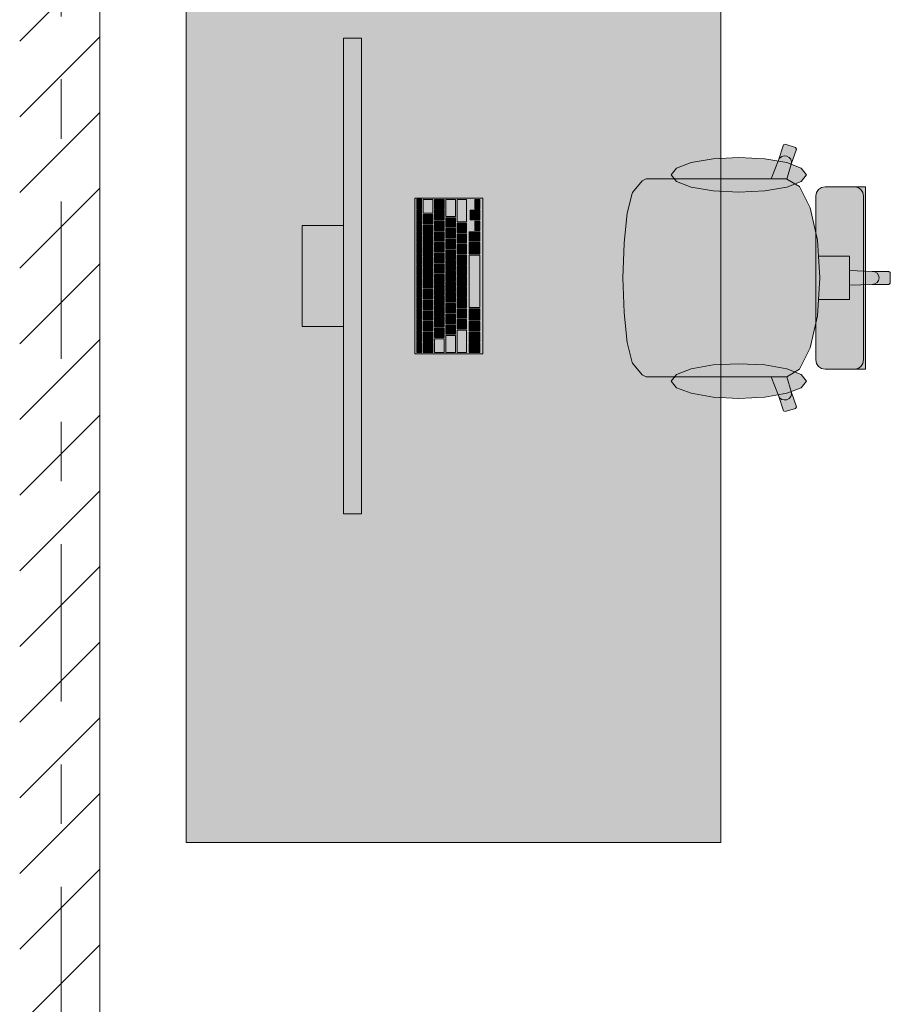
# Model space of a CAD drawing. Header units: metres. Extents: x -3.6 to 84.5, y -11 to 16.8.
# Tile 138 of 256: x 25.7 to 27.1, y 10.8 to 12.5. Entities that reach past the tile are written whole.
import ezdxf

# ---------------------------------------------------------------- set-up
doc = ezdxf.new("R2010")
doc.units = ezdxf.units.M
doc.header["$MEASUREMENT"] = 0
doc.linetypes.add('Strichlinie doppelt', pattern=[0.546806, 0.264583, -0.105833, 0.070556, -0.105833])
doc.linetypes.add('Wipeout_Contour', pattern=[1, 0, -1])
for name, color, linetype in [('451 - Universal.Achsen Raster', 7, 'Continuous'), ('605 - Struktur.Wand Innen', 7, 'Continuous'), ('701 - Einrichtung.Möbel', 7, 'Continuous')]:
    doc.layers.add(name, color=color, linetype=linetype)

msp = doc.modelspace()

# ---------------------------------------------------------------- hatches: boundary and pattern name
at = {"layer": '701 - Einrichtung.Möbel', "linetype": 'Continuous', "lineweight": 0, "true_color": 0x3a3a3a}
for points in [[(25.94, 11.075), (26.84, 11.075), (26.84, 12.975), (25.94, 12.975)], [(26.2351, 11.6282), (26.2351, 12.4282), (26.2051, 12.4282), (26.2051, 11.6282)], [(26.7651, 12.1914), (26.7376, 12.1914), (26.7139, 12.1914), (26.7074, 12.1881), (26.6912, 12.1687), (26.6906, 12.1671), (26.6824, 12.1338), (26.677, 12.0839), (26.6769, 12.0831), (26.675, 12.025), (27.125, 12.025), (27.125, 12.0338), (27.1227, 12.036), (27.0946, 12.036), (27.0565, 12.0373), (27.0565, 12.0615), (27.0337, 12.0615), (27.0042, 12.0615), (27.0024, 12.0887), (26.9903, 12.1427), (26.9721, 12.1787), (26.9509, 12.1913), (26.9583, 12.2161), (26.967, 12.2418), (26.9655, 12.2446), (26.9481, 12.25), (26.9453, 12.2486), (26.9366, 12.2229), (26.9246, 12.1914)], [(26.8702, 12.2277), (26.8267, 12.2255), (26.7898, 12.2191), (26.7652, 12.2097), (26.7565, 12.1985), (26.7652, 12.1873), (26.7898, 12.1778), (26.8267, 12.1715), (26.8702, 12.1693), (26.9137, 12.1715), (26.9506, 12.1778), (26.9752, 12.1873), (26.9838, 12.1985), (26.9752, 12.2097), (26.9506, 12.2191), (26.9137, 12.2255)], [(26.9998, 12.163), (26.9998, 12.025), (27.0835, 12.025), (27.0835, 12.1784), (27.076, 12.1784), (27.0726, 12.1784), (27.0648, 12.1784), (27.0613, 12.1784), (27.0513, 12.1784), (27.0267, 12.1784), (27.0185, 12.1784), (27.0151, 12.1784), (27.0092, 12.1772), (27.0043, 12.1739), (27.001, 12.1689)], [(26.4391, 11.8972), (26.4391, 12.1592), (26.3251, 12.1592), (26.3251, 11.8972)], [(26.3361, 12.1487), (26.3361, 12.157), (26.3359, 12.1572), (26.3283, 12.1572), (26.3281, 12.157), (26.3281, 12.1404), (26.3283, 12.1402), (26.3359, 12.1402), (26.3361, 12.1404)], [(26.3551, 12.1452), (26.3551, 12.1565), (26.3549, 12.1567), (26.3393, 12.1567), (26.3391, 12.1565), (26.3391, 12.1339), (26.3393, 12.1337), (26.3549, 12.1337), (26.3551, 12.1339)], [(26.3741, 12.1487), (26.3741, 12.1565), (26.3739, 12.1567), (26.3583, 12.1567), (26.3581, 12.1565), (26.3581, 12.1409), (26.3583, 12.1407), (26.3739, 12.1407), (26.3741, 12.1409)], [(26.3931, 12.1425), (26.3931, 12.1565), (26.3929, 12.1567), (26.3773, 12.1567), (26.3771, 12.1565), (26.3771, 12.1284), (26.3773, 12.1282), (26.3929, 12.1282), (26.3931, 12.1284)], [(26.4121, 12.138), (26.4121, 12.1565), (26.4119, 12.1567), (26.3963, 12.1567), (26.3961, 12.1565), (26.3961, 12.1194), (26.3963, 12.1192), (26.4119, 12.1192), (26.4121, 12.1194)], [(26.4341, 12.1487), (26.4341, 12.1565), (26.4339, 12.1567), (26.4263, 12.1567), (26.4261, 12.1565), (26.4261, 12.1409), (26.4263, 12.1407), (26.4339, 12.1407), (26.4341, 12.1409)], [(26.3361, 12.1302), (26.3361, 12.1385), (26.3359, 12.1387), (26.3283, 12.1387), (26.3281, 12.1385), (26.3281, 12.1219), (26.3283, 12.1217), (26.3359, 12.1217), (26.3361, 12.1219)], [(26.3551, 12.1237), (26.3551, 12.1315), (26.3549, 12.1317), (26.3393, 12.1317), (26.3391, 12.1315), (26.3391, 12.1159), (26.3393, 12.1157), (26.3549, 12.1157), (26.3551, 12.1159)], [(26.3741, 12.1307), (26.3741, 12.1385), (26.3739, 12.1387), (26.3583, 12.1387), (26.3581, 12.1385), (26.3581, 12.1229), (26.3583, 12.1227), (26.3739, 12.1227), (26.3741, 12.1229)], [(26.3931, 12.1182), (26.3931, 12.126), (26.3929, 12.1262), (26.3773, 12.1262), (26.3771, 12.126), (26.3771, 12.1104), (26.3773, 12.1102), (26.3929, 12.1102), (26.3931, 12.1104)], [(26.4261, 12.1307), (26.4261, 12.1385), (26.4259, 12.1387), (26.4183, 12.1387), (26.4181, 12.1385), (26.4181, 12.1229), (26.4183, 12.1227), (26.4259, 12.1227), (26.4261, 12.1229)], [(26.4341, 12.1307), (26.4341, 12.1385), (26.4339, 12.1387), (26.4263, 12.1387), (26.4261, 12.1385), (26.4261, 12.1229), (26.4263, 12.1227), (26.4339, 12.1227), (26.4341, 12.1229)], [(26.2051, 12.1132), (26.1351, 12.1132), (26.1351, 11.9432), (26.2051, 11.9432)], [(26.3361, 12.1117), (26.3361, 12.12), (26.3359, 12.1202), (26.3283, 12.1202), (26.3281, 12.12), (26.3281, 12.1034), (26.3283, 12.1032), (26.3359, 12.1032), (26.3361, 12.1034)], [(26.3551, 12.1057), (26.3551, 12.1135), (26.3549, 12.1137), (26.3393, 12.1137), (26.3391, 12.1135), (26.3391, 12.0979), (26.3393, 12.0977), (26.3549, 12.0977), (26.3551, 12.0979)], [(26.3741, 12.1127), (26.3741, 12.1205), (26.3739, 12.1207), (26.3583, 12.1207), (26.3581, 12.1205), (26.3581, 12.1049), (26.3583, 12.1047), (26.3739, 12.1047), (26.3741, 12.1049)], [(26.3931, 12.1002), (26.3931, 12.108), (26.3929, 12.1082), (26.3773, 12.1082), (26.3771, 12.108), (26.3771, 12.0924), (26.3773, 12.0922), (26.3929, 12.0922), (26.3931, 12.0924)], [(26.4121, 12.1092), (26.4121, 12.117), (26.4119, 12.1172), (26.3963, 12.1172), (26.3961, 12.117), (26.3961, 12.1014), (26.3963, 12.1012), (26.4119, 12.1012), (26.4121, 12.1014)], [(26.4341, 12.1127), (26.4341, 12.1205), (26.4339, 12.1207), (26.4263, 12.1207), (26.4261, 12.1205), (26.4261, 12.1049), (26.4263, 12.1047), (26.4339, 12.1047), (26.4341, 12.1049)], [(26.3361, 12.0932), (26.3361, 12.1015), (26.3359, 12.1017), (26.3283, 12.1017), (26.3281, 12.1015), (26.3281, 12.0849), (26.3283, 12.0847), (26.3359, 12.0847), (26.3361, 12.0849)], [(26.3551, 12.0877), (26.3551, 12.0955), (26.3549, 12.0957), (26.3393, 12.0957), (26.3391, 12.0955), (26.3391, 12.0799), (26.3393, 12.0797), (26.3549, 12.0797), (26.3551, 12.0799)], [(26.3741, 12.0947), (26.3741, 12.1025), (26.3739, 12.1027), (26.3583, 12.1027), (26.3581, 12.1025), (26.3581, 12.0869), (26.3583, 12.0867), (26.3739, 12.0867), (26.3741, 12.0869)], [(26.4121, 12.0912), (26.4121, 12.099), (26.4119, 12.0992), (26.3963, 12.0992), (26.3961, 12.099), (26.3961, 12.0834), (26.3963, 12.0832), (26.4119, 12.0832), (26.4121, 12.0834)], [(26.4341, 12.0947), (26.4341, 12.1025), (26.4339, 12.1027), (26.4163, 12.1027), (26.4161, 12.1025), (26.4161, 12.0869), (26.4163, 12.0867), (26.4339, 12.0867), (26.4341, 12.0869)], [(26.3361, 12.0747), (26.3361, 12.083), (26.3359, 12.0832), (26.3283, 12.0832), (26.3281, 12.083), (26.3281, 12.0664), (26.3283, 12.0662), (26.3359, 12.0662), (26.3361, 12.0664)], [(26.3551, 12.0697), (26.3551, 12.0775), (26.3549, 12.0777), (26.3393, 12.0777), (26.3391, 12.0775), (26.3391, 12.0619), (26.3393, 12.0617), (26.3549, 12.0617), (26.3551, 12.0619)], [(26.3741, 12.0767), (26.3741, 12.0845), (26.3739, 12.0847), (26.3583, 12.0847), (26.3581, 12.0845), (26.3581, 12.0689), (26.3583, 12.0687), (26.3739, 12.0687), (26.3741, 12.0689)], [(26.3931, 12.0822), (26.3931, 12.09), (26.3929, 12.0902), (26.3773, 12.0902), (26.3771, 12.09), (26.3771, 12.0744), (26.3773, 12.0742), (26.3929, 12.0742), (26.3931, 12.0744)], [(26.4121, 12.0732), (26.4121, 12.081), (26.4119, 12.0812), (26.3963, 12.0812), (26.3961, 12.081), (26.3961, 12.0654), (26.3963, 12.0652), (26.4119, 12.0652), (26.4121, 12.0654)], [(26.4341, 12.075), (26.4341, 12.0845), (26.4339, 12.0847), (26.4163, 12.0847), (26.4161, 12.0845), (26.4161, 12.0654), (26.4163, 12.0652), (26.4339, 12.0652), (26.4341, 12.0654)], [(26.3361, 12.0562), (26.3361, 12.0645), (26.3359, 12.0647), (26.3283, 12.0647), (26.3281, 12.0645), (26.3281, 12.0479), (26.3283, 12.0477), (26.3359, 12.0477), (26.3361, 12.0479)], [(26.3551, 12.0517), (26.3551, 12.0595), (26.3549, 12.0597), (26.3393, 12.0597), (26.3391, 12.0595), (26.3391, 12.0439), (26.3393, 12.0437), (26.3549, 12.0437), (26.3551, 12.0439)], [(26.3741, 12.0587), (26.3741, 12.0665), (26.3739, 12.0667), (26.3583, 12.0667), (26.3581, 12.0665), (26.3581, 12.0509), (26.3583, 12.0507), (26.3739, 12.0507), (26.3741, 12.0509)], [(26.3931, 12.0642), (26.3931, 12.072), (26.3929, 12.0722), (26.3773, 12.0722), (26.3771, 12.072), (26.3771, 12.0564), (26.3773, 12.0562), (26.3929, 12.0562), (26.3931, 12.0564)], [(26.4121, 12.0552), (26.4121, 12.063), (26.4119, 12.0632), (26.3963, 12.0632), (26.3961, 12.063), (26.3961, 12.0474), (26.3963, 12.0472), (26.4119, 12.0472), (26.4121, 12.0474)], [(26.4341, 12.0192), (26.4341, 12.063), (26.4339, 12.0632), (26.4163, 12.0632), (26.4161, 12.063), (26.4161, 11.9754), (26.4163, 11.9752), (26.4339, 11.9752), (26.4341, 11.9754)], [(26.3361, 12.0377), (26.3361, 12.046), (26.3359, 12.0462), (26.3283, 12.0462), (26.3281, 12.046), (26.3281, 12.0294), (26.3283, 12.0292), (26.3359, 12.0292), (26.3361, 12.0294)], [(26.3551, 12.0337), (26.3551, 12.0415), (26.3549, 12.0417), (26.3393, 12.0417), (26.3391, 12.0415), (26.3391, 12.0259), (26.3393, 12.0257), (26.3549, 12.0257), (26.3551, 12.0259)], [(26.3741, 12.0407), (26.3741, 12.0485), (26.3739, 12.0487), (26.3583, 12.0487), (26.3581, 12.0485), (26.3581, 12.0329), (26.3583, 12.0327), (26.3739, 12.0327), (26.3741, 12.0329)], [(26.3931, 12.0462), (26.3931, 12.054), (26.3929, 12.0542), (26.3773, 12.0542), (26.3771, 12.054), (26.3771, 12.0384), (26.3773, 12.0382), (26.3929, 12.0382), (26.3931, 12.0384)], [(26.4121, 12.0372), (26.4121, 12.045), (26.4119, 12.0452), (26.3963, 12.0452), (26.3961, 12.045), (26.3961, 12.0294), (26.3963, 12.0292), (26.4119, 12.0292), (26.4121, 12.0294)], [(26.3361, 12.0192), (26.3361, 12.0275), (26.3359, 12.0277), (26.3283, 12.0277), (26.3281, 12.0275), (26.3281, 12.0109), (26.3283, 12.0107), (26.3359, 12.0107), (26.3361, 12.0109)], [(26.3741, 12.0227), (26.3741, 12.0305), (26.3739, 12.0307), (26.3583, 12.0307), (26.3581, 12.0305), (26.3581, 12.0149), (26.3583, 12.0147), (26.3739, 12.0147), (26.3741, 12.0149)], [(26.3931, 12.0282), (26.3931, 12.036), (26.3929, 12.0362), (26.3773, 12.0362), (26.3771, 12.036), (26.3771, 12.0204), (26.3773, 12.0202), (26.3929, 12.0202), (26.3931, 12.0204)], [(26.4121, 12.0192), (26.4121, 12.027), (26.4119, 12.0272), (26.3963, 12.0272), (26.3961, 12.027), (26.3961, 12.0114), (26.3963, 12.0112), (26.4119, 12.0112), (26.4121, 12.0114)], [(26.7651, 11.8586), (26.9246, 11.8586), (26.9366, 11.8271), (26.9453, 11.8014), (26.9481, 11.8), (26.9655, 11.8054), (26.967, 11.8082), (26.9583, 11.8339), (26.9509, 11.8587), (26.9721, 11.8713), (26.9903, 11.9073), (27.0024, 11.9613), (27.0042, 11.9885), (27.0337, 11.9885), (27.0565, 11.9885), (27.0565, 12.0127), (27.0946, 12.014), (27.1227, 12.014), (27.125, 12.0162), (27.125, 12.025), (26.675, 12.025), (26.6769, 11.9669), (26.677, 11.9661), (26.6824, 11.9162), (26.6906, 11.8829), (26.6912, 11.8813), (26.7074, 11.8619), (26.7139, 11.8586), (26.7376, 11.8586)], [(26.9998, 11.887), (27.001, 11.8811), (27.0043, 11.8761), (27.0092, 11.8728), (27.0151, 11.8716), (27.0185, 11.8716), (27.0267, 11.8716), (27.0513, 11.8716), (27.0613, 11.8716), (27.0648, 11.8716), (27.0726, 11.8716), (27.076, 11.8716), (27.0835, 11.8716), (27.0835, 12.025), (26.9998, 12.025)], [(26.3361, 12.0007), (26.3361, 12.009), (26.3359, 12.0092), (26.3283, 12.0092), (26.3281, 12.009), (26.3281, 11.9924), (26.3283, 11.9922), (26.3359, 11.9922), (26.3361, 11.9924)], [(26.3551, 12.0157), (26.3551, 12.0235), (26.3549, 12.0237), (26.3393, 12.0237), (26.3391, 12.0235), (26.3391, 12.0079), (26.3393, 12.0077), (26.3549, 12.0077), (26.3551, 12.0079)], [(26.3741, 12.0047), (26.3741, 12.0125), (26.3739, 12.0127), (26.3583, 12.0127), (26.3581, 12.0125), (26.3581, 11.9969), (26.3583, 11.9967), (26.3739, 11.9967), (26.3741, 11.9969)], [(26.3931, 12.0102), (26.3931, 12.018), (26.3929, 12.0182), (26.3773, 12.0182), (26.3771, 12.018), (26.3771, 12.0024), (26.3773, 12.0022), (26.3929, 12.0022), (26.3931, 12.0024)], [(26.4121, 12.0012), (26.4121, 12.009), (26.4119, 12.0092), (26.3963, 12.0092), (26.3961, 12.009), (26.3961, 11.9934), (26.3963, 11.9932), (26.4119, 11.9932), (26.4121, 11.9934)], [(26.3551, 11.9977), (26.3551, 12.0055), (26.3549, 12.0057), (26.3393, 12.0057), (26.3391, 12.0055), (26.3391, 11.9899), (26.3393, 11.9897), (26.3549, 11.9897), (26.3551, 11.9899)], [(26.3741, 11.9867), (26.3741, 11.9945), (26.3739, 11.9947), (26.3583, 11.9947), (26.3581, 11.9945), (26.3581, 11.9789), (26.3583, 11.9787), (26.3739, 11.9787), (26.3741, 11.9789)], [(26.3931, 11.9922), (26.3931, 12), (26.3929, 12.0002), (26.3773, 12.0002), (26.3771, 12), (26.3771, 11.9844), (26.3773, 11.9842), (26.3929, 11.9842), (26.3931, 11.9844)], [(26.3361, 11.9822), (26.3361, 11.9905), (26.3359, 11.9907), (26.3283, 11.9907), (26.3281, 11.9905), (26.3281, 11.9739), (26.3283, 11.9737), (26.3359, 11.9737), (26.3361, 11.9739)], [(26.3551, 11.9797), (26.3551, 11.9875), (26.3549, 11.9877), (26.3393, 11.9877), (26.3391, 11.9875), (26.3391, 11.9719), (26.3393, 11.9717), (26.3549, 11.9717), (26.3551, 11.9719)], [(26.3741, 11.9687), (26.3741, 11.9765), (26.3739, 11.9767), (26.3583, 11.9767), (26.3581, 11.9765), (26.3581, 11.9609), (26.3583, 11.9607), (26.3739, 11.9607), (26.3741, 11.9609)], [(26.3931, 11.9742), (26.3931, 11.982), (26.3929, 11.9822), (26.3773, 11.9822), (26.3771, 11.982), (26.3771, 11.9664), (26.3773, 11.9662), (26.3929, 11.9662), (26.3931, 11.9664)], [(26.4121, 11.9832), (26.4121, 11.991), (26.4119, 11.9912), (26.3963, 11.9912), (26.3961, 11.991), (26.3961, 11.9754), (26.3963, 11.9752), (26.4119, 11.9752), (26.4121, 11.9754)], [(26.3361, 11.9637), (26.3361, 11.972), (26.3359, 11.9722), (26.3283, 11.9722), (26.3281, 11.972), (26.3281, 11.9554), (26.3283, 11.9552), (26.3359, 11.9552), (26.3361, 11.9554)], [(26.3551, 11.9617), (26.3551, 11.9695), (26.3549, 11.9697), (26.3393, 11.9697), (26.3391, 11.9695), (26.3391, 11.9539), (26.3393, 11.9537), (26.3549, 11.9537), (26.3551, 11.9539)], [(26.3741, 11.9507), (26.3741, 11.9585), (26.3739, 11.9587), (26.3583, 11.9587), (26.3581, 11.9585), (26.3581, 11.9429), (26.3583, 11.9427), (26.3739, 11.9427), (26.3741, 11.9429)], [(26.3931, 11.9562), (26.3931, 11.964), (26.3929, 11.9642), (26.3773, 11.9642), (26.3771, 11.964), (26.3771, 11.9484), (26.3773, 11.9482), (26.3929, 11.9482), (26.3931, 11.9484)], [(26.4121, 11.9652), (26.4121, 11.973), (26.4119, 11.9732), (26.3963, 11.9732), (26.3961, 11.973), (26.3961, 11.9574), (26.3963, 11.9572), (26.4119, 11.9572), (26.4121, 11.9574)], [(26.4341, 11.9635), (26.4341, 11.973), (26.4339, 11.9732), (26.4163, 11.9732), (26.4161, 11.973), (26.4161, 11.9539), (26.4163, 11.9537), (26.4339, 11.9537), (26.4341, 11.9539)], [(26.3361, 11.9452), (26.3361, 11.9535), (26.3359, 11.9537), (26.3283, 11.9537), (26.3281, 11.9535), (26.3281, 11.9369), (26.3283, 11.9367), (26.3359, 11.9367), (26.3361, 11.9369)], [(26.3551, 11.9437), (26.3551, 11.9515), (26.3549, 11.9517), (26.3393, 11.9517), (26.3391, 11.9515), (26.3391, 11.9359), (26.3393, 11.9357), (26.3549, 11.9357), (26.3551, 11.9359)], [(26.3931, 11.9382), (26.3931, 11.946), (26.3929, 11.9462), (26.3773, 11.9462), (26.3771, 11.946), (26.3771, 11.9304), (26.3773, 11.9302), (26.3929, 11.9302), (26.3931, 11.9304)], [(26.4121, 11.9472), (26.4121, 11.955), (26.4119, 11.9552), (26.3963, 11.9552), (26.3961, 11.955), (26.3961, 11.9394), (26.3963, 11.9392), (26.4119, 11.9392), (26.4121, 11.9394)], [(26.4341, 11.9437), (26.4341, 11.9515), (26.4339, 11.9517), (26.4163, 11.9517), (26.4161, 11.9515), (26.4161, 11.9359), (26.4163, 11.9357), (26.4339, 11.9357), (26.4341, 11.9359)], [(26.3361, 11.9267), (26.3361, 11.935), (26.3359, 11.9352), (26.3283, 11.9352), (26.3281, 11.935), (26.3281, 11.9184), (26.3283, 11.9182), (26.3359, 11.9182), (26.3361, 11.9184)], [(26.3551, 11.9257), (26.3551, 11.9335), (26.3549, 11.9337), (26.3393, 11.9337), (26.3391, 11.9335), (26.3391, 11.9179), (26.3393, 11.9177), (26.3549, 11.9177), (26.3551, 11.9179)], [(26.3741, 11.9327), (26.3741, 11.9405), (26.3739, 11.9407), (26.3583, 11.9407), (26.3581, 11.9405), (26.3581, 11.9249), (26.3583, 11.9247), (26.3739, 11.9247), (26.3741, 11.9249)], [(26.3931, 11.914), (26.3931, 11.928), (26.3929, 11.9282), (26.3773, 11.9282), (26.3771, 11.928), (26.3771, 11.8999), (26.3773, 11.8997), (26.3929, 11.8997), (26.3931, 11.8999)], [(26.4121, 11.9185), (26.4121, 11.937), (26.4119, 11.9372), (26.3963, 11.9372), (26.3961, 11.937), (26.3961, 11.8999), (26.3963, 11.8997), (26.4119, 11.8997), (26.4121, 11.8999)], [(26.4341, 11.9257), (26.4341, 11.9335), (26.4339, 11.9337), (26.4163, 11.9337), (26.4161, 11.9335), (26.4161, 11.9179), (26.4163, 11.9177), (26.4339, 11.9177), (26.4341, 11.9179)], [(26.3361, 11.9082), (26.3361, 11.9165), (26.3359, 11.9167), (26.3283, 11.9167), (26.3281, 11.9165), (26.3281, 11.8999), (26.3283, 11.8997), (26.3359, 11.8997), (26.3361, 11.8999)], [(26.3551, 11.9077), (26.3551, 11.9155), (26.3549, 11.9157), (26.3393, 11.9157), (26.3391, 11.9155), (26.3391, 11.8999), (26.3393, 11.8997), (26.3549, 11.8997), (26.3551, 11.8999)], [(26.3741, 11.9112), (26.3741, 11.9225), (26.3739, 11.9227), (26.3583, 11.9227), (26.3581, 11.9225), (26.3581, 11.8999), (26.3583, 11.8997), (26.3739, 11.8997), (26.3741, 11.8999)], [(26.4341, 11.9077), (26.4341, 11.9155), (26.4339, 11.9157), (26.4163, 11.9157), (26.4161, 11.9155), (26.4161, 11.8999), (26.4163, 11.8997), (26.4339, 11.8997), (26.4341, 11.8999)], [(26.8702, 11.8223), (26.9137, 11.8245), (26.9506, 11.8309), (26.9752, 11.8403), (26.9838, 11.8515), (26.9752, 11.8627), (26.9506, 11.8722), (26.9137, 11.8785), (26.8702, 11.8807), (26.8267, 11.8785), (26.7898, 11.8722), (26.7652, 11.8627), (26.7565, 11.8515), (26.7652, 11.8403), (26.7898, 11.8309), (26.8267, 11.8245)]]:
    msp.add_hatch(color=250, dxfattribs=at).paths.add_polyline_path(points)

# ---------------------------------------------------------------- linework, layer by layer
at = {"layer": '701 - Einrichtung.Möbel', "color": 7, "linetype": 'Continuous', "lineweight": 5, "true_color": 0xebebeb}
for p, q in [((26.9366, 12.2229), (26.9453, 12.2486)), ((26.9453, 12.2486), (26.9481, 12.25)), ((26.9481, 12.25), (26.9655, 12.2446)), ((26.967, 12.2418), (26.9583, 12.2161)), ((26.9655, 12.2446), (26.967, 12.2418)), ((26.9366, 12.2229), (26.9387, 12.2266)), ((26.9387, 12.2266), (26.9422, 12.2293)), ((26.9422, 12.2293), (26.9465, 12.2304)), ((26.9465, 12.2304), (26.9509, 12.2299)), ((26.9509, 12.2299), (26.9548, 12.2278)), ((26.9548, 12.2278), (26.9576, 12.2245)), ((26.9576, 12.2245), (26.9588, 12.2204)), ((26.9246, 12.1914), (26.9366, 12.2229)), ((26.9583, 12.2161), (26.9509, 12.1913)), ((26.9588, 12.2204), (26.9583, 12.2161)), ((26.7074, 12.1881), (26.7139, 12.1914)), ((26.7139, 12.1914), (26.7376, 12.1914)), ((26.7376, 12.1914), (26.7651, 12.1914)), ((26.7651, 12.1914), (26.9246, 12.1914)), ((26.9507, 12.1914), (26.9246, 12.1914)), ((26.9507, 12.1914), (26.9509, 12.1913)), ((26.9509, 12.1913), (26.9721, 12.1787)), ((26.6912, 12.1687), (26.7074, 12.1881)), ((26.9721, 12.1787), (26.9903, 12.1427)), ((27.0043, 12.1739), (27.0092, 12.1772)), ((27.0092, 12.1772), (27.0151, 12.1784)), ((27.0151, 12.1784), (27.0185, 12.1784)), ((27.0185, 12.1784), (27.0267, 12.1784)), ((27.0267, 12.1784), (27.0513, 12.1784)), ((27.0513, 12.1784), (27.0613, 12.1784)), ((27.0613, 12.1784), (27.0648, 12.1784)), ((27.0648, 12.1784), (27.0726, 12.1784)), ((27.0707, 12.1772), (27.0649, 12.1784)), ((27.0756, 12.1739), (27.0707, 12.1772)), ((27.0726, 12.1784), (27.076, 12.1784)), ((27.076, 12.1784), (27.0835, 12.1784)), ((27.0835, 12.1784), (27.0835, 12.025)), ((26.6824, 12.1338), (26.6906, 12.1671)), ((26.6906, 12.1671), (26.6912, 12.1687)), ((26.9998, 12.163), (27.001, 12.1689)), ((26.9998, 12.025), (26.9998, 12.163)), ((27.001, 12.1689), (27.0043, 12.1739)), ((27.0789, 12.1689), (27.0756, 12.1739)), ((27.08, 12.163), (27.0789, 12.1689)), ((27.08, 12.025), (27.08, 12.163)), ((26.9903, 12.1427), (27.0024, 12.0887)), ((26.677, 12.0839), (26.6824, 12.1338)), ((26.675, 12.025), (26.6769, 12.0831)), ((26.6769, 12.0831), (26.677, 12.0839)), ((27.0024, 12.0887), (27.0042, 12.0615)), ((27.0042, 12.0615), (27.0066, 12.025)), ((27.0042, 12.0615), (27.0337, 12.0615)), ((27.0337, 12.0615), (27.0565, 12.0615)), ((27.0565, 12.0615), (27.0565, 12.0373)), ((26.675, 12.025), (26.6769, 11.9669)), ((26.9998, 12.025), (26.9998, 11.887)), ((27.0042, 11.9885), (27.0066, 12.025)), ((27.0565, 12.0373), (27.0565, 12.025)), ((27.0565, 12.0373), (27.0946, 12.036)), ((27.0565, 12.0127), (27.0565, 12.025)), ((27.08, 12.025), (27.08, 11.887)), ((27.0835, 11.8716), (27.0835, 12.025)), ((27.0946, 12.036), (27.0989, 12.0351)), ((27.0946, 12.036), (27.1227, 12.036)), ((27.0989, 12.0351), (27.1026, 12.0327)), ((27.1026, 12.0327), (27.1051, 12.0292)), ((27.1051, 12.0292), (27.106, 12.025)), ((27.1051, 12.0208), (27.106, 12.025)), ((27.1227, 12.036), (27.125, 12.0338)), ((27.125, 12.0338), (27.125, 12.025)), ((27.125, 12.0162), (27.125, 12.025)), ((27.0565, 12.0127), (27.0946, 12.014)), ((27.0565, 11.9885), (27.0565, 12.0127)), ((27.0946, 12.014), (27.0989, 12.0149)), ((27.0946, 12.014), (27.1227, 12.014)), ((27.0989, 12.0149), (27.1026, 12.0173)), ((27.1026, 12.0173), (27.1051, 12.0208)), ((27.1227, 12.014), (27.125, 12.0162)), ((27.0024, 11.9613), (27.0042, 11.9885)), ((27.0042, 11.9885), (27.0337, 11.9885)), ((27.0337, 11.9885), (27.0565, 11.9885)), ((26.6769, 11.9669), (26.677, 11.9661)), ((26.677, 11.9661), (26.6824, 11.9162)), ((26.9903, 11.9073), (27.0024, 11.9613)), ((26.6824, 11.9162), (26.6906, 11.8829)), ((26.9721, 11.8713), (26.9903, 11.9073)), ((26.6906, 11.8829), (26.6912, 11.8813)), ((26.6912, 11.8813), (26.7074, 11.8619)), ((26.9998, 11.887), (27.001, 11.8811)), ((27.001, 11.8811), (27.0043, 11.8761)), ((27.0043, 11.8761), (27.0092, 11.8728)), ((27.0756, 11.8761), (27.0707, 11.8728)), ((27.0789, 11.8811), (27.0756, 11.8761)), ((27.08, 11.887), (27.0789, 11.8811)), ((26.7074, 11.8619), (26.7139, 11.8586)), ((26.9509, 11.8587), (26.9721, 11.8713)), ((27.0092, 11.8728), (27.0151, 11.8716)), ((27.0151, 11.8716), (27.0185, 11.8716)), ((27.0185, 11.8716), (27.0267, 11.8716)), ((27.0267, 11.8716), (27.0513, 11.8716)), ((27.0513, 11.8716), (27.0613, 11.8716)), ((27.0613, 11.8716), (27.0648, 11.8716)), ((27.0648, 11.8716), (27.0726, 11.8716)), ((27.0707, 11.8728), (27.0649, 11.8716)), ((27.0726, 11.8716), (27.076, 11.8716)), ((27.076, 11.8716), (27.0835, 11.8716)), ((26.7139, 11.8586), (26.7376, 11.8586)), ((26.7376, 11.8586), (26.7651, 11.8586)), ((26.7651, 11.8586), (26.9246, 11.8586)), ((26.9507, 11.8586), (26.9246, 11.8586)), ((26.9246, 11.8586), (26.9366, 11.8271)), ((26.9507, 11.8586), (26.9509, 11.8587)), ((26.9583, 11.8339), (26.9509, 11.8587)), ((26.9366, 11.8271), (26.9387, 11.8234)), ((26.9366, 11.8271), (26.9453, 11.8014)), ((26.9576, 11.8255), (26.9588, 11.8296)), ((26.9588, 11.8296), (26.9583, 11.8339)), ((26.967, 11.8082), (26.9583, 11.8339)), ((26.9387, 11.8234), (26.9422, 11.8207)), ((26.9422, 11.8207), (26.9465, 11.8196)), ((26.9465, 11.8196), (26.9509, 11.8201)), ((26.9509, 11.8201), (26.9548, 11.8222)), ((26.9548, 11.8222), (26.9576, 11.8255)), ((26.9453, 11.8014), (26.9481, 11.8)), ((26.9481, 11.8), (26.9655, 11.8054)), ((26.9655, 11.8054), (26.967, 11.8082))]:
    msp.add_line(p, q, dxfattribs=at)
at = {"layer": '701 - Einrichtung.Möbel', "color": 7, "linetype": 'Continuous', "lineweight": 5, "true_color": 0xebebeb, "flags": 128}
for points in [[(25.94, 11.075), (25.94, 12.975), (26.84, 12.975), (26.84, 11.075)], [(26.2351, 11.6282), (26.2351, 12.4282), (26.2051, 12.4282), (26.2051, 11.6282)], [(26.8702, 12.2277), (26.9137, 12.2255), (26.9506, 12.2191), (26.9752, 12.2097), (26.9838, 12.1985), (26.9752, 12.1873), (26.9506, 12.1778), (26.9137, 12.1715), (26.8702, 12.1693), (26.8267, 12.1715), (26.7898, 12.1778), (26.7652, 12.1873), (26.7565, 12.1985), (26.7652, 12.2097), (26.7898, 12.2191), (26.8267, 12.2255)], [(26.4391, 11.8972), (26.4391, 12.1592), (26.3251, 12.1592), (26.3251, 11.8972)], [(26.3361, 12.1487), (26.3361, 12.157), (26.3359, 12.1572), (26.3283, 12.1572), (26.3281, 12.157), (26.3281, 12.1404), (26.3283, 12.1402), (26.3359, 12.1402), (26.3361, 12.1404)], [(26.3551, 12.1452), (26.3551, 12.1565), (26.3549, 12.1567), (26.3393, 12.1567), (26.3391, 12.1565), (26.3391, 12.1339), (26.3393, 12.1337), (26.3549, 12.1337), (26.3551, 12.1339)], [(26.3741, 12.1487), (26.3741, 12.1565), (26.3739, 12.1567), (26.3583, 12.1567), (26.3581, 12.1565), (26.3581, 12.1409), (26.3583, 12.1407), (26.3739, 12.1407), (26.3741, 12.1409)], [(26.3931, 12.1425), (26.3931, 12.1565), (26.3929, 12.1567), (26.3773, 12.1567), (26.3771, 12.1565), (26.3771, 12.1284), (26.3773, 12.1282), (26.3929, 12.1282), (26.3931, 12.1284)], [(26.4121, 12.138), (26.4121, 12.1565), (26.4119, 12.1567), (26.3963, 12.1567), (26.3961, 12.1565), (26.3961, 12.1194), (26.3963, 12.1192), (26.4119, 12.1192), (26.4121, 12.1194)], [(26.4341, 12.1487), (26.4341, 12.1565), (26.4339, 12.1567), (26.4263, 12.1567), (26.4261, 12.1565), (26.4261, 12.1409), (26.4263, 12.1407), (26.4339, 12.1407), (26.4341, 12.1409)], [(26.3361, 12.1302), (26.3361, 12.1385), (26.3359, 12.1387), (26.3283, 12.1387), (26.3281, 12.1385), (26.3281, 12.1219), (26.3283, 12.1217), (26.3359, 12.1217), (26.3361, 12.1219)], [(26.3551, 12.1237), (26.3551, 12.1315), (26.3549, 12.1317), (26.3393, 12.1317), (26.3391, 12.1315), (26.3391, 12.1159), (26.3393, 12.1157), (26.3549, 12.1157), (26.3551, 12.1159)], [(26.3741, 12.1307), (26.3741, 12.1385), (26.3739, 12.1387), (26.3583, 12.1387), (26.3581, 12.1385), (26.3581, 12.1229), (26.3583, 12.1227), (26.3739, 12.1227), (26.3741, 12.1229)], [(26.3931, 12.1182), (26.3931, 12.126), (26.3929, 12.1262), (26.3773, 12.1262), (26.3771, 12.126), (26.3771, 12.1104), (26.3773, 12.1102), (26.3929, 12.1102), (26.3931, 12.1104)], [(26.4261, 12.1307), (26.4261, 12.1385), (26.4259, 12.1387), (26.4183, 12.1387), (26.4181, 12.1385), (26.4181, 12.1229), (26.4183, 12.1227), (26.4259, 12.1227), (26.4261, 12.1229)], [(26.4341, 12.1307), (26.4341, 12.1385), (26.4339, 12.1387), (26.4263, 12.1387), (26.4261, 12.1385), (26.4261, 12.1229), (26.4263, 12.1227), (26.4339, 12.1227), (26.4341, 12.1229)], [(26.2051, 12.1132), (26.1351, 12.1132), (26.1351, 11.9432), (26.2051, 11.9432)], [(26.3361, 12.1117), (26.3361, 12.12), (26.3359, 12.1202), (26.3283, 12.1202), (26.3281, 12.12), (26.3281, 12.1034), (26.3283, 12.1032), (26.3359, 12.1032), (26.3361, 12.1034)], [(26.3551, 12.1057), (26.3551, 12.1135), (26.3549, 12.1137), (26.3393, 12.1137), (26.3391, 12.1135), (26.3391, 12.0979), (26.3393, 12.0977), (26.3549, 12.0977), (26.3551, 12.0979)], [(26.3741, 12.1127), (26.3741, 12.1205), (26.3739, 12.1207), (26.3583, 12.1207), (26.3581, 12.1205), (26.3581, 12.1049), (26.3583, 12.1047), (26.3739, 12.1047), (26.3741, 12.1049)], [(26.3931, 12.1002), (26.3931, 12.108), (26.3929, 12.1082), (26.3773, 12.1082), (26.3771, 12.108), (26.3771, 12.0924), (26.3773, 12.0922), (26.3929, 12.0922), (26.3931, 12.0924)], [(26.4121, 12.1092), (26.4121, 12.117), (26.4119, 12.1172), (26.3963, 12.1172), (26.3961, 12.117), (26.3961, 12.1014), (26.3963, 12.1012), (26.4119, 12.1012), (26.4121, 12.1014)], [(26.4341, 12.1127), (26.4341, 12.1205), (26.4339, 12.1207), (26.4263, 12.1207), (26.4261, 12.1205), (26.4261, 12.1049), (26.4263, 12.1047), (26.4339, 12.1047), (26.4341, 12.1049)], [(26.3361, 12.0932), (26.3361, 12.1015), (26.3359, 12.1017), (26.3283, 12.1017), (26.3281, 12.1015), (26.3281, 12.0849), (26.3283, 12.0847), (26.3359, 12.0847), (26.3361, 12.0849)], [(26.3551, 12.0877), (26.3551, 12.0955), (26.3549, 12.0957), (26.3393, 12.0957), (26.3391, 12.0955), (26.3391, 12.0799), (26.3393, 12.0797), (26.3549, 12.0797), (26.3551, 12.0799)], [(26.3741, 12.0947), (26.3741, 12.1025), (26.3739, 12.1027), (26.3583, 12.1027), (26.3581, 12.1025), (26.3581, 12.0869), (26.3583, 12.0867), (26.3739, 12.0867), (26.3741, 12.0869)], [(26.4121, 12.0912), (26.4121, 12.099), (26.4119, 12.0992), (26.3963, 12.0992), (26.3961, 12.099), (26.3961, 12.0834), (26.3963, 12.0832), (26.4119, 12.0832), (26.4121, 12.0834)], [(26.4341, 12.0947), (26.4341, 12.1025), (26.4339, 12.1027), (26.4163, 12.1027), (26.4161, 12.1025), (26.4161, 12.0869), (26.4163, 12.0867), (26.4339, 12.0867), (26.4341, 12.0869)], [(26.3361, 12.0747), (26.3361, 12.083), (26.3359, 12.0832), (26.3283, 12.0832), (26.3281, 12.083), (26.3281, 12.0664), (26.3283, 12.0662), (26.3359, 12.0662), (26.3361, 12.0664)], [(26.3551, 12.0697), (26.3551, 12.0775), (26.3549, 12.0777), (26.3393, 12.0777), (26.3391, 12.0775), (26.3391, 12.0619), (26.3393, 12.0617), (26.3549, 12.0617), (26.3551, 12.0619)], [(26.3741, 12.0767), (26.3741, 12.0845), (26.3739, 12.0847), (26.3583, 12.0847), (26.3581, 12.0845), (26.3581, 12.0689), (26.3583, 12.0687), (26.3739, 12.0687), (26.3741, 12.0689)], [(26.3931, 12.0822), (26.3931, 12.09), (26.3929, 12.0902), (26.3773, 12.0902), (26.3771, 12.09), (26.3771, 12.0744), (26.3773, 12.0742), (26.3929, 12.0742), (26.3931, 12.0744)], [(26.4121, 12.0732), (26.4121, 12.081), (26.4119, 12.0812), (26.3963, 12.0812), (26.3961, 12.081), (26.3961, 12.0654), (26.3963, 12.0652), (26.4119, 12.0652), (26.4121, 12.0654)], [(26.4341, 12.075), (26.4341, 12.0845), (26.4339, 12.0847), (26.4163, 12.0847), (26.4161, 12.0845), (26.4161, 12.0654), (26.4163, 12.0652), (26.4339, 12.0652), (26.4341, 12.0654)], [(26.3361, 12.0562), (26.3361, 12.0645), (26.3359, 12.0647), (26.3283, 12.0647), (26.3281, 12.0645), (26.3281, 12.0479), (26.3283, 12.0477), (26.3359, 12.0477), (26.3361, 12.0479)], [(26.3551, 12.0517), (26.3551, 12.0595), (26.3549, 12.0597), (26.3393, 12.0597), (26.3391, 12.0595), (26.3391, 12.0439), (26.3393, 12.0437), (26.3549, 12.0437), (26.3551, 12.0439)], [(26.3741, 12.0587), (26.3741, 12.0665), (26.3739, 12.0667), (26.3583, 12.0667), (26.3581, 12.0665), (26.3581, 12.0509), (26.3583, 12.0507), (26.3739, 12.0507), (26.3741, 12.0509)], [(26.3931, 12.0642), (26.3931, 12.072), (26.3929, 12.0722), (26.3773, 12.0722), (26.3771, 12.072), (26.3771, 12.0564), (26.3773, 12.0562), (26.3929, 12.0562), (26.3931, 12.0564)], [(26.4121, 12.0552), (26.4121, 12.063), (26.4119, 12.0632), (26.3963, 12.0632), (26.3961, 12.063), (26.3961, 12.0474), (26.3963, 12.0472), (26.4119, 12.0472), (26.4121, 12.0474)], [(26.4341, 12.0192), (26.4341, 12.063), (26.4339, 12.0632), (26.4163, 12.0632), (26.4161, 12.063), (26.4161, 11.9754), (26.4163, 11.9752), (26.4339, 11.9752), (26.4341, 11.9754)], [(26.3361, 12.0377), (26.3361, 12.046), (26.3359, 12.0462), (26.3283, 12.0462), (26.3281, 12.046), (26.3281, 12.0294), (26.3283, 12.0292), (26.3359, 12.0292), (26.3361, 12.0294)], [(26.3551, 12.0337), (26.3551, 12.0415), (26.3549, 12.0417), (26.3393, 12.0417), (26.3391, 12.0415), (26.3391, 12.0259), (26.3393, 12.0257), (26.3549, 12.0257), (26.3551, 12.0259)], [(26.3741, 12.0407), (26.3741, 12.0485), (26.3739, 12.0487), (26.3583, 12.0487), (26.3581, 12.0485), (26.3581, 12.0329), (26.3583, 12.0327), (26.3739, 12.0327), (26.3741, 12.0329)], [(26.3931, 12.0462), (26.3931, 12.054), (26.3929, 12.0542), (26.3773, 12.0542), (26.3771, 12.054), (26.3771, 12.0384), (26.3773, 12.0382), (26.3929, 12.0382), (26.3931, 12.0384)], [(26.4121, 12.0372), (26.4121, 12.045), (26.4119, 12.0452), (26.3963, 12.0452), (26.3961, 12.045), (26.3961, 12.0294), (26.3963, 12.0292), (26.4119, 12.0292), (26.4121, 12.0294)], [(26.3361, 12.0192), (26.3361, 12.0275), (26.3359, 12.0277), (26.3283, 12.0277), (26.3281, 12.0275), (26.3281, 12.0109), (26.3283, 12.0107), (26.3359, 12.0107), (26.3361, 12.0109)], [(26.3741, 12.0227), (26.3741, 12.0305), (26.3739, 12.0307), (26.3583, 12.0307), (26.3581, 12.0305), (26.3581, 12.0149), (26.3583, 12.0147), (26.3739, 12.0147), (26.3741, 12.0149)], [(26.3931, 12.0282), (26.3931, 12.036), (26.3929, 12.0362), (26.3773, 12.0362), (26.3771, 12.036), (26.3771, 12.0204), (26.3773, 12.0202), (26.3929, 12.0202), (26.3931, 12.0204)], [(26.4121, 12.0192), (26.4121, 12.027), (26.4119, 12.0272), (26.3963, 12.0272), (26.3961, 12.027), (26.3961, 12.0114), (26.3963, 12.0112), (26.4119, 12.0112), (26.4121, 12.0114)], [(26.3361, 12.0007), (26.3361, 12.009), (26.3359, 12.0092), (26.3283, 12.0092), (26.3281, 12.009), (26.3281, 11.9924), (26.3283, 11.9922), (26.3359, 11.9922), (26.3361, 11.9924)], [(26.3551, 12.0157), (26.3551, 12.0235), (26.3549, 12.0237), (26.3393, 12.0237), (26.3391, 12.0235), (26.3391, 12.0079), (26.3393, 12.0077), (26.3549, 12.0077), (26.3551, 12.0079)], [(26.3741, 12.0047), (26.3741, 12.0125), (26.3739, 12.0127), (26.3583, 12.0127), (26.3581, 12.0125), (26.3581, 11.9969), (26.3583, 11.9967), (26.3739, 11.9967), (26.3741, 11.9969)], [(26.3931, 12.0102), (26.3931, 12.018), (26.3929, 12.0182), (26.3773, 12.0182), (26.3771, 12.018), (26.3771, 12.0024), (26.3773, 12.0022), (26.3929, 12.0022), (26.3931, 12.0024)], [(26.4121, 12.0012), (26.4121, 12.009), (26.4119, 12.0092), (26.3963, 12.0092), (26.3961, 12.009), (26.3961, 11.9934), (26.3963, 11.9932), (26.4119, 11.9932), (26.4121, 11.9934)], [(26.3551, 11.9977), (26.3551, 12.0055), (26.3549, 12.0057), (26.3393, 12.0057), (26.3391, 12.0055), (26.3391, 11.9899), (26.3393, 11.9897), (26.3549, 11.9897), (26.3551, 11.9899)], [(26.3741, 11.9867), (26.3741, 11.9945), (26.3739, 11.9947), (26.3583, 11.9947), (26.3581, 11.9945), (26.3581, 11.9789), (26.3583, 11.9787), (26.3739, 11.9787), (26.3741, 11.9789)], [(26.3931, 11.9922), (26.3931, 12), (26.3929, 12.0002), (26.3773, 12.0002), (26.3771, 12), (26.3771, 11.9844), (26.3773, 11.9842), (26.3929, 11.9842), (26.3931, 11.9844)], [(26.3361, 11.9822), (26.3361, 11.9905), (26.3359, 11.9907), (26.3283, 11.9907), (26.3281, 11.9905), (26.3281, 11.9739), (26.3283, 11.9737), (26.3359, 11.9737), (26.3361, 11.9739)], [(26.3551, 11.9797), (26.3551, 11.9875), (26.3549, 11.9877), (26.3393, 11.9877), (26.3391, 11.9875), (26.3391, 11.9719), (26.3393, 11.9717), (26.3549, 11.9717), (26.3551, 11.9719)], [(26.3741, 11.9687), (26.3741, 11.9765), (26.3739, 11.9767), (26.3583, 11.9767), (26.3581, 11.9765), (26.3581, 11.9609), (26.3583, 11.9607), (26.3739, 11.9607), (26.3741, 11.9609)], [(26.3931, 11.9742), (26.3931, 11.982), (26.3929, 11.9822), (26.3773, 11.9822), (26.3771, 11.982), (26.3771, 11.9664), (26.3773, 11.9662), (26.3929, 11.9662), (26.3931, 11.9664)], [(26.4121, 11.9832), (26.4121, 11.991), (26.4119, 11.9912), (26.3963, 11.9912), (26.3961, 11.991), (26.3961, 11.9754), (26.3963, 11.9752), (26.4119, 11.9752), (26.4121, 11.9754)], [(26.3361, 11.9637), (26.3361, 11.972), (26.3359, 11.9722), (26.3283, 11.9722), (26.3281, 11.972), (26.3281, 11.9554), (26.3283, 11.9552), (26.3359, 11.9552), (26.3361, 11.9554)], [(26.3551, 11.9617), (26.3551, 11.9695), (26.3549, 11.9697), (26.3393, 11.9697), (26.3391, 11.9695), (26.3391, 11.9539), (26.3393, 11.9537), (26.3549, 11.9537), (26.3551, 11.9539)], [(26.3741, 11.9507), (26.3741, 11.9585), (26.3739, 11.9587), (26.3583, 11.9587), (26.3581, 11.9585), (26.3581, 11.9429), (26.3583, 11.9427), (26.3739, 11.9427), (26.3741, 11.9429)], [(26.3931, 11.9562), (26.3931, 11.964), (26.3929, 11.9642), (26.3773, 11.9642), (26.3771, 11.964), (26.3771, 11.9484), (26.3773, 11.9482), (26.3929, 11.9482), (26.3931, 11.9484)], [(26.4121, 11.9652), (26.4121, 11.973), (26.4119, 11.9732), (26.3963, 11.9732), (26.3961, 11.973), (26.3961, 11.9574), (26.3963, 11.9572), (26.4119, 11.9572), (26.4121, 11.9574)], [(26.4341, 11.9635), (26.4341, 11.973), (26.4339, 11.9732), (26.4163, 11.9732), (26.4161, 11.973), (26.4161, 11.9539), (26.4163, 11.9537), (26.4339, 11.9537), (26.4341, 11.9539)], [(26.3361, 11.9452), (26.3361, 11.9535), (26.3359, 11.9537), (26.3283, 11.9537), (26.3281, 11.9535), (26.3281, 11.9369), (26.3283, 11.9367), (26.3359, 11.9367), (26.3361, 11.9369)], [(26.3551, 11.9437), (26.3551, 11.9515), (26.3549, 11.9517), (26.3393, 11.9517), (26.3391, 11.9515), (26.3391, 11.9359), (26.3393, 11.9357), (26.3549, 11.9357), (26.3551, 11.9359)], [(26.3931, 11.9382), (26.3931, 11.946), (26.3929, 11.9462), (26.3773, 11.9462), (26.3771, 11.946), (26.3771, 11.9304), (26.3773, 11.9302), (26.3929, 11.9302), (26.3931, 11.9304)], [(26.4121, 11.9472), (26.4121, 11.955), (26.4119, 11.9552), (26.3963, 11.9552), (26.3961, 11.955), (26.3961, 11.9394), (26.3963, 11.9392), (26.4119, 11.9392), (26.4121, 11.9394)], [(26.4341, 11.9437), (26.4341, 11.9515), (26.4339, 11.9517), (26.4163, 11.9517), (26.4161, 11.9515), (26.4161, 11.9359), (26.4163, 11.9357), (26.4339, 11.9357), (26.4341, 11.9359)], [(26.3361, 11.9267), (26.3361, 11.935), (26.3359, 11.9352), (26.3283, 11.9352), (26.3281, 11.935), (26.3281, 11.9184), (26.3283, 11.9182), (26.3359, 11.9182), (26.3361, 11.9184)], [(26.3551, 11.9257), (26.3551, 11.9335), (26.3549, 11.9337), (26.3393, 11.9337), (26.3391, 11.9335), (26.3391, 11.9179), (26.3393, 11.9177), (26.3549, 11.9177), (26.3551, 11.9179)], [(26.3741, 11.9327), (26.3741, 11.9405), (26.3739, 11.9407), (26.3583, 11.9407), (26.3581, 11.9405), (26.3581, 11.9249), (26.3583, 11.9247), (26.3739, 11.9247), (26.3741, 11.9249)], [(26.3931, 11.914), (26.3931, 11.928), (26.3929, 11.9282), (26.3773, 11.9282), (26.3771, 11.928), (26.3771, 11.8999), (26.3773, 11.8997), (26.3929, 11.8997), (26.3931, 11.8999)], [(26.4121, 11.9185), (26.4121, 11.937), (26.4119, 11.9372), (26.3963, 11.9372), (26.3961, 11.937), (26.3961, 11.8999), (26.3963, 11.8997), (26.4119, 11.8997), (26.4121, 11.8999)], [(26.4341, 11.9257), (26.4341, 11.9335), (26.4339, 11.9337), (26.4163, 11.9337), (26.4161, 11.9335), (26.4161, 11.9179), (26.4163, 11.9177), (26.4339, 11.9177), (26.4341, 11.9179)], [(26.3361, 11.9082), (26.3361, 11.9165), (26.3359, 11.9167), (26.3283, 11.9167), (26.3281, 11.9165), (26.3281, 11.8999), (26.3283, 11.8997), (26.3359, 11.8997), (26.3361, 11.8999)], [(26.3551, 11.9077), (26.3551, 11.9155), (26.3549, 11.9157), (26.3393, 11.9157), (26.3391, 11.9155), (26.3391, 11.8999), (26.3393, 11.8997), (26.3549, 11.8997), (26.3551, 11.8999)], [(26.3741, 11.9112), (26.3741, 11.9225), (26.3739, 11.9227), (26.3583, 11.9227), (26.3581, 11.9225), (26.3581, 11.8999), (26.3583, 11.8997), (26.3739, 11.8997), (26.3741, 11.8999)], [(26.4341, 11.9077), (26.4341, 11.9155), (26.4339, 11.9157), (26.4163, 11.9157), (26.4161, 11.9155), (26.4161, 11.8999), (26.4163, 11.8997), (26.4339, 11.8997), (26.4341, 11.8999)], [(26.8702, 11.8223), (26.9137, 11.8245), (26.9506, 11.8309), (26.9752, 11.8403), (26.9838, 11.8515), (26.9752, 11.8627), (26.9506, 11.8722), (26.9137, 11.8785), (26.8702, 11.8807), (26.8267, 11.8785), (26.7898, 11.8722), (26.7652, 11.8627), (26.7565, 11.8515), (26.7652, 11.8403), (26.7898, 11.8309), (26.8267, 11.8245)]]:
    msp.add_lwpolyline(points, close=True, dxfattribs=at)

# ---------------------------------------------------------------- wipeouts: each hides what was drawn before it
at = {"color": 254, "linetype": 'Wipeout_Contour', "lineweight": 0, "ltscale": 111.800679}
msp.add_wipeout([(25.795, 13), (25.66, 13), (25.66, 8.5), (25.795, 8.5)], dxfattribs=at).dxf.layer = '605 - Struktur.Wand Innen'

# ---------------------------------------------------------------- next in the draw order: hatches: boundary and pattern name
at = {"layer": '605 - Struktur.Wand Innen', "linetype": 'Continuous', "lineweight": 0, "true_color": 0x000000}
h = msp.add_hatch(dxfattribs=at)
h.set_pattern_fill('MW_Ziegel_0001', color=18, style=0, pattern_type=2)
h.set_pattern_definition([(45, (0, 0), (-0.0636396, 0.0636396), [])])
h.paths.add_polyline_path([(25.795, 13), (25.66, 13), (25.66, 8.5), (25.795, 8.5)])

# ---------------------------------------------------------------- next in the draw order: linework, layer by layer
at = {"layer": '451 - Universal.Achsen Raster', "color": 160, "linetype": 'Strichlinie doppelt', "lineweight": 9, "true_color": 0x3232ff}
msp.add_line((25.73, -10.585), (25.73, 16.355), dxfattribs=at)
at = {"layer": '605 - Struktur.Wand Innen', "color": 7, "linetype": 'Continuous', "lineweight": 18, "flags": 128}
msp.add_lwpolyline([(25.795, 8.5), (25.795, 13)], dxfattribs=at)

doc.saveas('drawing.dxf')
